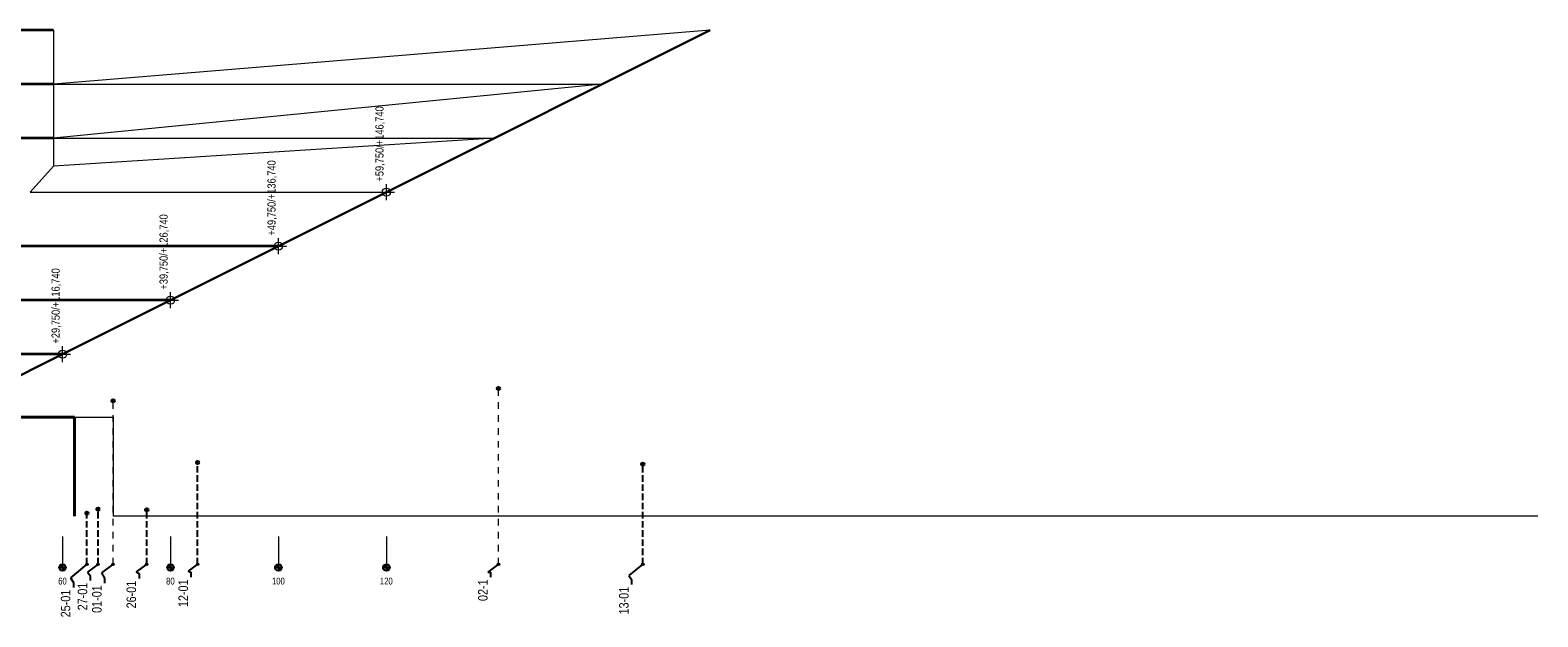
# Model space of a CAD drawing. Header units: metres. Extents: x -354 to 346, y -66 to 90.
# Tile 3 of 3: x 67 to 346, y -19 to 90. Entities that reach past the tile are written whole.
import ezdxf

# ---------------------------------------------------------------- set-up
doc = ezdxf.new("R2010")
doc.units = ezdxf.units.M
doc.header["$MEASUREMENT"] = 0
doc.linetypes.add('Krawędzie ukryte', pattern=[1.7, 1.2, -0.5])
doc.linetypes.add('Przerywana', pattern=[2.4, 1.2, -1.2])
for name, color, linetype, lineweight in [('704-L Płaszczyzny podejścia 3D3', 152, 'Continuous', 30), ('704-L Płaszczyzny podejścia 3D38', 171, 'Continuous', 35), ('704-L Płaszczyzny podejścia 3D93', 254, 'Continuous', 13), ('708-L Opisy_ numeracja obiektów1', 7, 'Continuous', 13), ('708-L Opisy_ numeracja obiektów20', 7, 'Continuous', 35), ('708-L Opisy_ numeracja obiektów25', 5, 'Continuous', 13), ('708-L Opisy_ numeracja obiektów85', 1, 'Continuous', 25), ('711-L Wymiary opisy1', 7, 'Continuous', 13), ('711-L Wymiary opisy85', 1, 'Continuous', 25), ('730-L Profil terenu 2D2', 4, 'Continuous', 20), ('730-L Profil terenu 2D30', 15, 'Continuous', 13), ('730-L Profil terenu 2D4', 150, 'Continuous', 35), ('730-L Profil terenu 2D5', 2, 'Continuous', 40)]:
    doc.layers.add(name, color=color, linetype=linetype, lineweight=lineweight)
doc.styles.add('STYL_AUTOMATYCZNY_2', font='ARIALN.TTF')
doc.linetypes.add('Krawędź trawnika', pattern='A,0,[1,88_A.SC.01 Profil podejścia boczny 1_5001.Shx,S=0.119048,R=0,X=0,Y=2.622076],-15,0', length=15)
doc.dimstyles.new('STYL_AUTOMATYCZNY__2', dxfattribs={"dimtxt": 0.18, "dimasz": 0.912, "dimexe": 0.18, "dimexo": 0.0625, "dimgap": 0, "dimtad": 0, "dimtih": 1, "dimtoh": 1, "dimdec": 4, "dimzin": 0, "dimdsep": 46, "dimcen": 0.09, "dimadec": 0, "dimazin": 0, "dimtfac": 1, "dimtdec": 4, "dimtmove": 0, "dimatfit": 3, "dimldrblk": 'ARROWHEAD_7', "dimfxl": 1, "dimtolj": 1, "dimtzin": 0, "dimarcsym": 0})

# ---------------------------------------------------------------- blocks, each defined once
blk = doc.blocks.new('ARROWHEAD_7')
at = {"color": 0, "linetype": 'Continuous', "lineweight": 0}
for p, q in [((0, 0), (-1, 0)), ((-0.25, 0), (0.25, 0)), ((0, -0.25), (0, 0.25))]:
    blk.add_line(p, q, dxfattribs=at)
blk.add_circle((0, 0), 0.25, dxfattribs=at)

msp = doc.modelspace()

# ---------------------------------------------------------------- hatches: boundary and pattern name
at = {"layer": '708-L Opisy_ numeracja obiektów85', "linetype": 'Continuous', "lineweight": 25}
for points in [[(72.968, -9.517), (72.968, -8.892), (72.729, -8.94), (72.527, -9.075), (72.391, -9.278), (72.343, -9.517)], [(72.968, -9.517), (72.968, -10.142), (73.208, -10.095), (73.41, -9.959), (73.546, -9.756), (73.593, -9.517)], [(92.968, -9.517), (92.968, -8.892), (92.729, -8.94), (92.527, -9.075), (92.391, -9.278), (92.343, -9.517)], [(92.968, -9.517), (92.968, -10.142), (93.208, -10.095), (93.41, -9.959), (93.546, -9.756), (93.593, -9.517)], [(112.968, -9.517), (112.968, -8.892), (112.729, -8.94), (112.527, -9.075), (112.391, -9.278), (112.343, -9.517)], [(112.968, -9.517), (112.968, -10.142), (113.208, -10.095), (113.41, -9.959), (113.546, -9.756), (113.593, -9.517)], [(132.968, -9.517), (132.968, -8.892), (132.729, -8.94), (132.527, -9.075), (132.391, -9.278), (132.343, -9.517)], [(132.968, -9.517), (132.968, -10.142), (133.208, -10.095), (133.41, -9.959), (133.546, -9.756), (133.593, -9.517)]]:
    msp.add_hatch(color=1, dxfattribs=at).paths.add_polyline_path(points)

# ---------------------------------------------------------------- linework, layer by layer
at = {"layer": '704-L Płaszczyzny podejścia 3D3', "color": 152, "linetype": 'Continuous', "lineweight": 30}
for p, q in [((172.968, 80), (192.968, 90)), ((152.968, 70), (172.968, 80)), ((132.968, 60), (152.968, 70)), ((112.968, 50), (132.968, 60)), ((92.968, 40), (112.968, 50)), ((72.968, 30), (92.968, 40)), ((52.968, 20), (72.968, 30))]:
    msp.add_line(p, q, dxfattribs=at)
at = {"layer": '704-L Płaszczyzny podejścia 3D38', "color": 171, "linetype": 'Continuous', "lineweight": 35}
for p, q in [((71.318, 90), (-78.682, 90)), ((71.318, 80), (-78.682, 80)), ((71.318, 70), (-78.682, 70)), ((112.968, 50), (57.968, 50)), ((92.968, 40), (48.968, 40)), ((72.968, 30), (39.968, 30))]:
    msp.add_line(p, q, dxfattribs=at)
at = {"layer": '704-L Płaszczyzny podejścia 3D93', "color": 254, "linetype": 'Continuous', "lineweight": 13}
for p, q in [((71.318, 90), (71.318, 80)), ((192.968, 90), (71.318, 80)), ((71.318, 80), (71.318, 70)), ((172.968, 80), (71.318, 70)), ((71.318, 80), (172.968, 80)), ((71.318, 70), (71.318, 64.833)), ((152.968, 70), (71.318, 64.833)), ((71.318, 70), (152.968, 70)), ((71.318, 64.833), (66.968, 60)), ((66.968, 60), (132.968, 60))]:
    msp.add_line(p, q, dxfattribs=at)
at = {"layer": '708-L Opisy_ numeracja obiektów1', "color": 7, "linetype": 'Continuous', "lineweight": 13}
for p, q in [((72.968, -3.74), (72.968, -9.517)), ((92.968, -3.74), (92.968, -9.517)), ((112.968, -3.74), (112.968, -9.517)), ((132.968, -3.74), (132.968, -9.517))]:
    msp.add_line(p, q, dxfattribs=at)
at = {"layer": '708-L Opisy_ numeracja obiektów20', "color": 7, "linetype": 'Continuous', "lineweight": 35}
for centre in [(153.746, 23.62), (82.333, 21.34), (98.001, 9.92), (180.483, 9.63), (77.494, 0.56), (79.539, 1.28), (88.564, 1.19)]:
    msp.add_circle(centre, 0.25, dxfattribs=at)
at = {"layer": '708-L Opisy_ numeracja obiektów25', "color": 5, "linetype": 'Przerywana', "lineweight": 13}
for p, q in [((153.746, -8.917), (153.746, 23.37)), ((82.333, -8.917), (82.333, 21.09))]:
    msp.add_line(p, q, dxfattribs=at)
at = {"layer": '708-L Opisy_ numeracja obiektów85', "color": 1, "linetype": 'Krawędzie ukryte', "lineweight": 25}
for p, q in [((98.001, -8.917), (98.001, 9.67)), ((180.483, -8.917), (180.483, 9.38)), ((77.494, -8.917), (77.494, 0.31)), ((79.539, -8.917), (79.539, 1.03)), ((88.564, -8.917), (88.564, 0.94))]:
    msp.add_line(p, q, dxfattribs=at)
at = {"layer": '708-L Opisy_ numeracja obiektów85', "color": 1, "linetype": 'Continuous', "lineweight": 25}
for p, q in [((72.343, -9.517), (73.593, -9.517)), ((72.968, -8.892), (72.968, -10.142)), ((92.343, -9.517), (93.593, -9.517)), ((92.968, -8.892), (92.968, -10.142)), ((112.343, -9.517), (113.593, -9.517)), ((112.968, -8.892), (112.968, -10.142)), ((132.343, -9.517), (133.593, -9.517)), ((132.968, -8.892), (132.968, -10.142))]:
    msp.add_line(p, q, dxfattribs=at)
for centre in [(72.968, -9.517), (92.968, -9.517), (112.968, -9.517), (132.968, -9.517)]:
    msp.add_circle(centre, 0.625, dxfattribs=at)
at = {"layer": '711-L Wymiary opisy1', "color": 7, "linetype": 'Continuous', "lineweight": 13}
for p, q in [((132.968, 58.5), (132.968, 61.5)), ((131.468, 60), (134.468, 60)), ((112.968, 48.5), (112.968, 51.5)), ((111.468, 50), (114.468, 50)), ((91.468, 40), (94.468, 40)), ((92.968, 38.5), (92.968, 41.5)), ((72.968, 28.5), (72.968, 31.5)), ((71.468, 30), (74.468, 30))]:
    msp.add_line(p, q, dxfattribs=at)
for centre in [(132.968, 60), (112.968, 50), (92.968, 40), (72.968, 30)]:
    msp.add_circle(centre, 0.75, dxfattribs=at)
at = {"layer": '730-L Profil terenu 2D2', "color": 4, "linetype": 'Continuous', "lineweight": 20}
for p, q in [((75.164, 18.36), (82.348, 18.36)), ((82.348, 18.36), (82.348, 0))]:
    msp.add_line(p, q, dxfattribs=at)
at = {"layer": '730-L Profil terenu 2D30', "color": 15, "linetype": 'Krawędź trawnika', "lineweight": 13}
msp.add_line((346.302, 0), (82.348, 0), dxfattribs=at)
at = {"layer": '730-L Profil terenu 2D4', "color": 150, "linetype": 'Continuous', "lineweight": 35}
msp.add_line((49.563, 18.36), (75.121, 18.36), dxfattribs=at)
at = {"layer": '730-L Profil terenu 2D5', "color": 2, "linetype": 'Continuous', "lineweight": 40}
for p, q in [((49.563, 18.36), (75.164, 18.36)), ((75.164, 18.36), (75.164, 0))]:
    msp.add_line(p, q, dxfattribs=at)

# ---------------------------------------------------------------- texts
at = {"layer": '708-L Opisy_ numeracja obiektów25', "color": 5, "linetype": 'Continuous', "lineweight": 13, "char_height": 1.75, "attachment_point": 7, "rotation": 90, "style": 'STYL_AUTOMATYCZNY_2'}
for s, insert in [('\\A1;{\\pql;\\fArial Narrow|b0|i0|c238|p0;\\W1.000000;02-1}', (151.738, -15.723)), ('\\A1;{\\pql;\\fArial Narrow|b0|i0|c238|p0;\\W1.000000;01-01}', (80.217, -17.921))]:
    msp.add_mtext(s, dxfattribs=dict(at, insert=insert))
at = {"layer": '708-L Opisy_ numeracja obiektów85', "color": 1, "linetype": 'Continuous', "lineweight": 25, "char_height": 1.75, "attachment_point": 7, "rotation": 90, "style": 'STYL_AUTOMATYCZNY_2'}
for s, insert in [('\\A1;{\\pql;\\fArial Narrow|b0|i0|c238|p0;\\W1.000000;26-01}', (86.606, -17.086)), ('\\A1;{\\pql;\\fArial Narrow|b0|i0|c238|p0;\\W1.000000;12-01}', (96.221, -16.85)), ('\\A1;{\\pql;\\fArial Narrow|b0|i0|c238|p0;\\W1.000000;25-01}', (74.436, -18.741)), ('\\A1;{\\pql;\\fArial Narrow|b0|i0|c238|p0;\\W1.000000;27-01}', (77.565, -17.446)), ('\\A1;{\\pql;\\fArial Narrow|b0|i0|c238|p0;\\W1.000000;13-01}', (177.867, -18.205))]:
    msp.add_mtext(s, dxfattribs=dict(at, insert=insert))
at = {"layer": '711-L Wymiary opisy1', "color": 7, "linetype": 'Continuous', "lineweight": 13, "char_height": 1.25, "attachment_point": 1, "style": 'STYL_AUTOMATYCZNY_2'}
for s, insert in [('\\A1;{\\pql;\\fArial Narrow|b0|i0|c238|p0;\\W1.000000;6\\fArial Narrow|b0|i0|c238|p0;\\W1.000000;0}', (72.164, -11.403)), ('\\A1;{\\pql;\\fArial Narrow|b0|i0|c238|p0;\\W1.000000;8\\fArial Narrow|b0|i0|c238|p0;\\W1.000000;0}', (92.164, -11.403)), ('\\A1;{\\pql;\\fArial Narrow|b0|i0|c238|p0;\\W1.000000;1\\fArial Narrow|b0|i0|c238|p0;\\W1.000000;0\\fArial Narrow|b0|i0|c238|p0;\\W1.000000;0}', (111.761, -11.403)), ('\\A1;{\\pql;\\fArial Narrow|b0|i0|c238|p0;\\W1.000000;12\\fArial Narrow|b0|i0|c238|p0;\\W1.000000;0}', (131.761, -11.403))]:
    msp.add_mtext(s, dxfattribs=dict(at, insert=insert))
at = {"layer": '711-L Wymiary opisy85', "color": 1, "lineweight": 25, "char_height": 1.5, "attachment_point": 7, "rotation": 90, "style": 'STYL_AUTOMATYCZNY_2'}
for s, insert in [('\\A1;{\\pql;\\fArial Narrow|b0|i0|c238|p0;\\W1.000000;+59,750/+146,740}', (132.718, 61.953)), ('\\A1;{\\pql;\\fArial Narrow|b0|i0|c238|p0;\\W1.000000;+49,750/+136,740}', (112.718, 51.953)), ('\\A1;{\\pql;\\fArial Narrow|b0|i0|c238|p0;\\W1.000000;+39,750/+126,740}', (92.718, 41.953)), ('\\A1;{\\pql;\\fArial Narrow|b0|i0|c238|p0;\\W1.000000;+29,750/+116,740}', (72.718, 31.953))]:
    msp.add_mtext(s, dxfattribs=dict(at, insert=insert))

# ---------------------------------------------------------------- leaders
at = {"layer": '708-L Opisy_ numeracja obiektów25', "color": 5, "linetype": 'Continuous', "lineweight": 13, "annotation_type": 0, "has_hookline": 1, "hookline_direction": 1, "horizontal_direction": (0, 1, 0)}
for points, text_width in [([(82.333, -8.917), (80.217, -10.497), (80.753, -11.468), (80.753, -12.38)], 4.681), ([(153.746, -8.917), (151.738, -10.389), (152.274, -10.397), (152.274, -11.309)], 3.565)]:
    msp.add_leader(points, dimstyle='STYL_AUTOMATYCZNY__2', dxfattribs=dict(at, text_width=text_width))
at = {"layer": '708-L Opisy_ numeracja obiektów85', "color": 1, "linetype": 'Continuous', "lineweight": 25, "annotation_type": 0, "has_hookline": 1, "hookline_direction": 1, "horizontal_direction": (0, 1, 0)}
for points, text_width in [([(77.494, -8.917), (74.436, -11.439), (74.972, -12.287), (74.972, -13.199)], 4.703), ([(79.539, -8.917), (77.565, -10.355), (78.101, -10.992), (78.101, -11.904)], 4.703), ([(88.564, -8.917), (86.606, -10.339), (87.142, -10.633), (87.142, -11.545)], 4.703), ([(98.001, -8.917), (96.221, -10.162), (96.757, -10.397), (96.757, -11.309)], 4.544), ([(180.483, -8.917), (177.867, -10.997), (178.403, -11.752), (178.403, -12.664)], 4.544)]:
    msp.add_leader(points, dimstyle='STYL_AUTOMATYCZNY__2', dxfattribs=dict(at, text_width=text_width))

doc.saveas('drawing.dxf')
